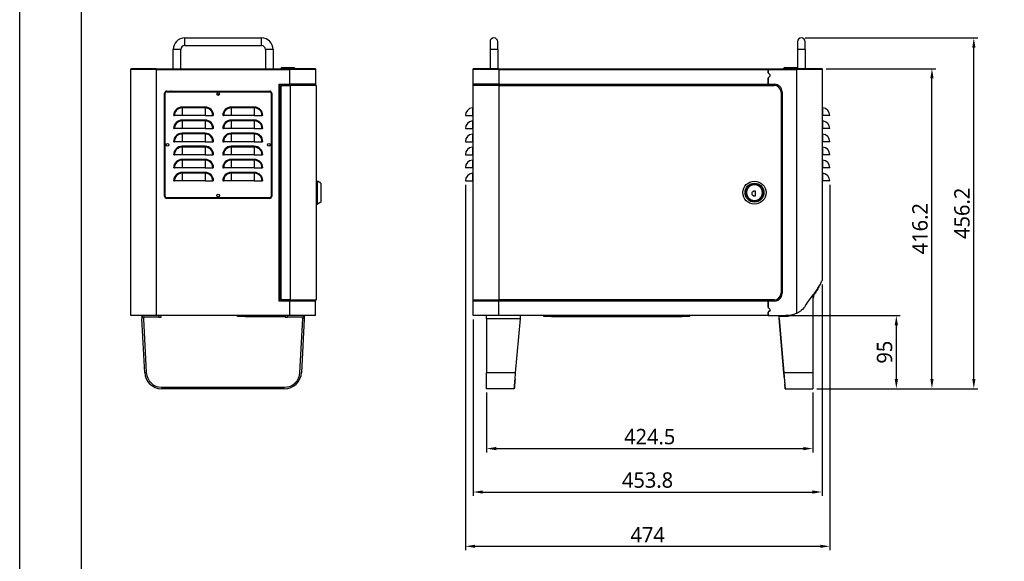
# Model space of a CAD drawing. Header units: millimetres. Extents: x 0 to 3364, y 0 to 2376.
# Tile 13 of 58: x 0 to 1281, y 704 to 1409. Entities that reach past the tile are written whole.
import ezdxf
from ezdxf.enums import TextEntityAlignment as Align

# ---------------------------------------------------------------- set-up
doc = ezdxf.new("R2010")
doc.units = ezdxf.units.MM
doc.header["$LTSCALE"] = 0.2
doc.layers.add('05_Section Line', color=3, linetype='Continuous')
doc.styles.add('Rainbow-5.0 Style', font='malgunsl.ttf')
doc.dimstyles.new('Rainbow-5.0 Style', dxfattribs={"dimtxt": 4, "dimasz": 2.5, "dimexe": 1, "dimexo": 1, "dimgap": 1, "dimtad": 1, "dimdsep": 46, "dimtxsty": 'Rainbow-5.0 Style', "dimcen": 0, "dimclrd": 251, "dimclre": 251, "dimclrt": 7, "dimazin": 3, "dimtp": 0.1, "dimtm": 0.1, "dimtfac": 0.61, "dimtmove": 0, "dimatfit": 3, "dimfxl": 1, "dimlwd": -1, "dimlwe": -1, "dimarcsym": 1})

# ---------------------------------------------------------------- blocks, each defined once
blk = doc.blocks.new('A$Cc5c97d19')
for p, q in [((-50, 446.2), (-50, 456.2)), ((-50, 456.2), (50, 456.2)), ((50, 446.2), (50, 456.2)), ((-55, 441.2), (-65, 441.2)), ((-65, 416.2), (-65, 441.2)), ((-55, 416.2), (-55, 441.2)), ((-50, 446.2), (50, 446.2)), ((65, 441.2), (55, 441.2)), ((55, 441.2), (55, 416.2)), ((65, 441.2), (65, 416.2)), ((-120, 416.2), (-120, 415)), ((-87, 416.2), (-120, 416.2)), ((-120, 95), (-120, 415)), ((-87, 415), (-120, 415)), ((-87, 416.2), (-87, 415)), ((-87, 416.2), (87, 416.2)), ((-87, 415), (87, 415)), ((-86.6, 415), (86.6, 415)), ((-86.6, 95), (-86.6, 415)), ((76.8, 417.7), (75.3, 416.7)), ((93.3, 416.7), (75.3, 416.7)), ((75.3, 416.2), (75.3, 416.7)), ((76.8, 417.7), (91.8, 417.7)), ((86.6, 396), (86.6, 415)), ((120, 416.2), (87, 416.2)), ((87, 415), (87, 416.2)), ((120, 415), (87, 415)), ((91.8, 417.7), (93.3, 416.7)), ((93.3, 416.2), (93.3, 416.7)), ((120, 416.2), (120, 415)), ((120, 415), (120, 396)), ((-76.1, 250.3), (-76.1, 384.3)), ((-75.4, 250.3), (-75.4, 384.3)), ((-73.4, 387), (60.6, 387)), ((-73.4, 386.3), (60.6, 386.3)), ((62.5, 386.3), (60.6, 386.3)), ((62.6, 384.3), (62.6, 250.3)), ((63.4, 384.3), (63.4, 250.3)), ((73, 114), (73, 396)), ((73, 396), (86.6, 396)), ((74, 114), (74, 396)), ((75.7, 115.5), (75.7, 394.5)), ((75.7, 394.5), (87.8, 394.5)), ((120, 396), (86.6, 396)), ((87.8, 115.5), (87.8, 394.5)), ((121.2, 394.5), (87.8, 394.5)), ((114.1, 396), (114.1, 394.5)), ((116.3, 394.5), (116.3, 396)), ((118.8, 396), (118.8, 394.5)), ((120, 396), (120, 394.5)), ((121.2, 394.5), (121.2, 115.5)), ((-76.1, 382.8), (-75.4, 382.8)), ((-76.1, 382.5), (-75.4, 382.5)), ((-76.1, 381.5), (-75.4, 381.5)), ((-75.4, 379.8), (-76.1, 379.8)), ((-8, 382.8), (-4.7, 382.8)), ((-7.9, 382.5), (-4.8, 382.5)), ((62.6, 382.8), (63.4, 382.8)), ((62.6, 382.5), (63.4, 382.5)), ((62.6, 381.5), (63.4, 381.5)), ((63.4, 379.8), (62.6, 379.8)), ((-53.4, 366.3), (-53.4, 365.3)), ((-23.4, 366.3), (-53.4, 366.3)), ((-23.4, 365.3), (-53.4, 365.3)), ((-53.4, 365.3), (-53.4, 355.3)), ((-23.4, 366.3), (-23.4, 365.3)), ((-23.4, 365.3), (-23.4, 355.3)), ((10.6, 366.3), (10.6, 365.3)), ((40.6, 366.3), (10.6, 366.3)), ((40.6, 365.3), (10.6, 365.3)), ((10.6, 365.3), (10.6, 355.3)), ((40.6, 366.3), (40.6, 365.3)), ((40.6, 365.3), (40.6, 355.3)), ((-64.3, 355.3), (-63.3, 355.3)), ((-53.4, 355.3), (-63.3, 355.3)), ((-23.4, 355.3), (-53.4, 355.3)), ((-53.4, 349.3), (-53.4, 348.3)), ((-23.4, 349.3), (-53.4, 349.3)), ((-23.4, 348.3), (-53.4, 348.3)), ((-53.4, 348.3), (-53.4, 338.3)), ((-23.4, 355.3), (-13.4, 355.3)), ((-23.4, 349.3), (-23.4, 348.3)), ((-23.4, 348.3), (-23.4, 338.3)), ((-12.4, 355.3), (-13.4, 355.3)), ((-0.3, 355.3), (0.7, 355.3)), ((10.6, 355.3), (0.7, 355.3)), ((40.6, 355.3), (10.6, 355.3)), ((10.6, 349.3), (10.6, 348.3)), ((40.6, 349.3), (10.6, 349.3)), ((40.6, 348.3), (10.6, 348.3)), ((10.6, 348.3), (10.6, 338.3)), ((40.6, 355.3), (50.6, 355.3)), ((40.6, 349.3), (40.6, 348.3)), ((40.6, 348.3), (40.6, 338.3)), ((51.6, 355.3), (50.6, 355.3)), ((-64.3, 338.3), (-63.3, 338.3)), ((-53.4, 338.3), (-63.3, 338.3)), ((-23.4, 338.3), (-53.4, 338.3)), ((-23.4, 338.3), (-13.4, 338.3)), ((-12.4, 338.3), (-13.4, 338.3)), ((-0.3, 338.3), (0.7, 338.3)), ((10.6, 338.3), (0.7, 338.3)), ((40.6, 338.3), (10.6, 338.3)), ((40.6, 338.3), (50.6, 338.3)), ((51.6, 338.3), (50.6, 338.3)), ((-64.3, 321.3), (-63.3, 321.3)), ((-53.4, 321.3), (-63.3, 321.3)), ((-53.4, 332.3), (-53.4, 331.3)), ((-23.4, 332.3), (-53.4, 332.3)), ((-23.4, 331.3), (-53.4, 331.3)), ((-53.4, 331.3), (-53.4, 321.3)), ((-23.4, 321.3), (-53.4, 321.3)), ((-23.4, 332.3), (-23.4, 331.3)), ((-23.4, 331.3), (-23.4, 321.3)), ((-23.4, 321.3), (-13.4, 321.3)), ((-12.4, 321.3), (-13.4, 321.3)), ((-0.3, 321.3), (0.7, 321.3)), ((10.6, 321.3), (0.7, 321.3)), ((10.6, 332.3), (10.6, 331.3)), ((40.6, 332.3), (10.6, 332.3)), ((40.6, 331.3), (10.6, 331.3)), ((10.6, 331.3), (10.6, 321.3)), ((40.6, 321.3), (10.6, 321.3)), ((40.6, 332.3), (40.6, 331.3)), ((40.6, 331.3), (40.6, 321.3)), ((40.6, 321.3), (50.6, 321.3)), ((51.6, 321.3), (50.6, 321.3)), ((-53.4, 315.3), (-53.4, 314.3)), ((-23.4, 315.3), (-53.4, 315.3)), ((-23.4, 314.3), (-53.4, 314.3)), ((-53.4, 314.3), (-53.4, 304.3)), ((-23.4, 315.3), (-23.4, 314.3)), ((-23.4, 314.3), (-23.4, 304.3)), ((10.6, 315.3), (10.6, 314.3)), ((40.6, 315.3), (10.6, 315.3)), ((40.6, 314.3), (10.6, 314.3)), ((10.6, 314.3), (10.6, 304.3)), ((40.6, 315.3), (40.6, 314.3)), ((40.6, 314.3), (40.6, 304.3)), ((-64.3, 304.3), (-63.3, 304.3)), ((-53.4, 304.3), (-63.3, 304.3)), ((-23.4, 304.3), (-53.4, 304.3)), ((-53.4, 298.3), (-53.4, 297.3)), ((-23.4, 298.3), (-53.4, 298.3)), ((-23.4, 297.3), (-53.4, 297.3)), ((-53.4, 297.3), (-53.4, 287.3)), ((-23.4, 304.3), (-13.4, 304.3)), ((-23.4, 298.3), (-23.4, 297.3)), ((-23.4, 297.3), (-23.4, 287.3)), ((-12.4, 304.3), (-13.4, 304.3)), ((-0.3, 304.3), (0.7, 304.3)), ((10.6, 304.3), (0.7, 304.3)), ((40.6, 304.3), (10.6, 304.3)), ((10.6, 298.3), (10.6, 297.3)), ((40.6, 298.3), (10.6, 298.3)), ((40.6, 297.3), (10.6, 297.3)), ((10.6, 297.3), (10.6, 287.3)), ((40.6, 304.3), (50.6, 304.3)), ((40.6, 298.3), (40.6, 297.3)), ((40.6, 297.3), (40.6, 287.3)), ((51.6, 304.3), (50.6, 304.3)), ((-64.3, 287.3), (-63.3, 287.3)), ((-53.4, 287.3), (-63.3, 287.3)), ((-23.4, 287.3), (-53.4, 287.3)), ((-23.4, 287.3), (-13.4, 287.3)), ((-12.4, 287.3), (-13.4, 287.3)), ((-0.3, 287.3), (0.7, 287.3)), ((10.6, 287.3), (0.7, 287.3)), ((40.6, 287.3), (10.6, 287.3)), ((40.6, 287.3), (50.6, 287.3)), ((51.6, 287.3), (50.6, 287.3)), ((-64.3, 270.3), (-63.3, 270.3)), ((-53.4, 270.3), (-63.3, 270.3)), ((-53.4, 281.3), (-53.4, 280.3)), ((-23.4, 281.3), (-53.4, 281.3)), ((-23.4, 280.3), (-53.4, 280.3)), ((-53.4, 280.3), (-53.4, 270.3)), ((-23.4, 270.3), (-53.4, 270.3)), ((-23.4, 281.3), (-23.4, 280.3)), ((-23.4, 280.3), (-23.4, 270.3)), ((-23.4, 270.3), (-13.4, 270.3)), ((-12.4, 270.3), (-13.4, 270.3)), ((-0.3, 270.3), (0.7, 270.3)), ((10.6, 270.3), (0.7, 270.3)), ((10.6, 281.3), (10.6, 280.3)), ((40.6, 281.3), (10.6, 281.3)), ((40.6, 280.3), (10.6, 280.3)), ((10.6, 280.3), (10.6, 270.3)), ((40.6, 270.3), (10.6, 270.3)), ((40.6, 281.3), (40.6, 280.3)), ((40.6, 280.3), (40.6, 270.3)), ((40.6, 270.3), (50.6, 270.3)), ((51.6, 270.3), (50.6, 270.3)), ((121.2, 270), (122.7, 270)), ((122.7, 240), (122.7, 270)), ((127.1, 267.3), (122.7, 270)), ((127.1, 267.3), (127.1, 242.7)), ((60.6, 248.3), (-73.4, 248.3)), ((60.6, 247.5), (-73.4, 247.5)), ((121.2, 240), (122.7, 240)), ((127.1, 242.7), (122.7, 240)), ((75.4, 116.7), (75.7, 116.7)), ((75.4, 116.7), (75.4, 115.5)), ((75.4, 115.5), (75.7, 115.5)), ((87.8, 115.5), (75.7, 115.5)), ((87.8, 115.5), (121.2, 115.5)), ((114.1, 115.5), (114.1, 114)), ((116.3, 114), (116.3, 115.5)), ((118.8, 115.5), (118.8, 114)), ((120, 115.5), (120, 114)), ((86.6, 114), (73, 114)), ((120, 114), (86.6, 114)), ((86.6, 95), (86.6, 114)), ((120, 95), (120, 114)), ((-86.6, 95), (-120, 95)), ((-105.8, 94.7), (-105.9, 95)), ((-105.8, 94.7), (-103.8, 94.8)), ((-105.8, 94.6), (-105.8, 94.7)), ((-105.8, 94.6), (-103.8, 94.7)), ((-105.8, 94.4), (-105.8, 94.6)), ((-105.8, 94.4), (-103.8, 94.5)), ((-103.8, 94.5), (-105.8, 94.4)), ((-105.8, 94.4), (-105.8, 94.4)), ((-105.8, 94.4), (-105.7, 91.5)), ((-105.7, 91.5), (-105.6, 91.5)), ((-105.7, 91.5), (-105.6, 90.8)), ((-102, 20.8), (-105.6, 90.8)), ((-103.9, 95), (-103.8, 94.8)), ((-103.8, 94.8), (-103.8, 94.7)), ((-103.8, 94.7), (-103.8, 94.5)), ((-103.8, 94.5), (-103.8, 94.5)), ((-103.8, 94.5), (-103.8, 94.4)), ((-103.6, 90.9), (-100, 21)), ((-83.6, 93), (-101.6, 93)), ((86.6, 95), (-86.6, 95)), ((-83.6, 95), (-83.6, 93)), ((-83.6, 93), (-80.6, 93)), ((-80.6, 93), (-80.6, 95)), ((18.8, 94), (18.8, 95)), ((28.8, 94), (18.8, 94)), ((28.8, 94), (28.8, 95)), ((28.8, 94), (80.6, 94)), ((80.6, 95), (80.6, 93)), ((80.6, 93), (83.6, 93)), ((83.6, 93), (83.6, 95)), ((101.6, 93), (83.6, 93)), ((120, 95), (86.6, 95)), ((100, 21), (103.6, 90.9)), ((105.6, 90.8), (102, 20.8)), ((103.8, 94.5), (103.9, 95)), ((103.8, 94.4), (103.8, 95)), ((103.8, 94.4), (103.8, 94.5)), ((105.8, 94.4), (103.8, 94.5)), ((105.6, 91.5), (105.7, 91.5)), ((105.6, 90.8), (105.7, 91.5)), ((105.7, 91.5), (105.8, 94.4)), ((105.9, 95), (105.8, 94.4)), ((-80, 2), (80, 2)), ((80, 0), (-80, 0))]:
    blk.add_line(p, q)
for centre in [(-6.4, 383.3), (-72.4, 317.3), (59.6, 317.3), (-6.4, 251.3)]:
    blk.add_circle(centre, 1.75)
for centre, radius, start, end in [((-50, 441.2), 15, 90, 180), ((50, 441.2), 15, 0, 90), ((-50, 441.2), 5, 90, 180), ((50, 441.2), 5, 0, 90), ((-73.4, 384.3), 2.75, 90, 180), ((-73.4, 384.3), 2, 90, 180), ((-67, 384.3), 2.75, 90, 133.3418), ((60.6, 384.3), 2.75, 0, 90), ((60.6, 384.3), 2, 0, 90), ((116.8, 395.9), 0.5, 168.463, 180), ((-53.4, 355.3), 11, 90, 180), ((-53.4, 355.3), 9.96, 90, 180), ((-23.4, 355.3), 11, 0, 90), ((-23.4, 355.3), 9.96, 0, 90), ((10.6, 355.3), 11, 90, 180), ((10.6, 355.3), 9.96, 90, 180), ((40.6, 355.3), 11, 0, 90), ((40.6, 355.3), 9.96, 0, 90), ((-53.4, 338.3), 11, 90, 180), ((-53.4, 338.3), 9.96, 90, 180), ((-23.4, 338.3), 11, 0, 90), ((-23.4, 338.3), 9.96, 0, 90), ((10.6, 338.3), 11, 90, 180), ((10.6, 338.3), 9.96, 90, 180), ((40.6, 338.3), 11, 0, 90), ((40.6, 338.3), 9.96, 0, 90), ((-53.4, 321.3), 11, 90, 180), ((-53.4, 321.3), 9.96, 90, 180), ((-23.4, 321.3), 11, 0, 90), ((-23.4, 321.3), 9.96, 0, 90), ((10.6, 321.3), 11, 90, 180), ((10.6, 321.3), 9.96, 90, 180), ((40.6, 321.3), 11, 0, 90), ((40.6, 321.3), 9.96, 0, 90), ((-53.4, 304.3), 11, 90, 180), ((-53.4, 304.3), 9.96, 90, 180), ((-23.4, 304.3), 11, 0, 90), ((-23.4, 304.3), 9.96, 0, 90), ((10.6, 304.3), 11, 90, 180), ((10.6, 304.3), 9.96, 90, 180), ((40.6, 304.3), 11, 0, 90), ((40.6, 304.3), 9.96, 0, 90), ((-53.4, 287.3), 11, 90, 180), ((-53.4, 287.3), 9.96, 90, 180), ((-23.4, 287.3), 11, 0, 90), ((-23.4, 287.3), 9.96, 0, 90), ((10.6, 287.3), 11, 90, 180), ((10.6, 287.3), 9.96, 90, 180), ((40.6, 287.3), 11, 0, 90), ((40.6, 287.3), 9.96, 0, 90), ((-53.4, 270.3), 11, 90, 180), ((-53.4, 270.3), 9.96, 90, 180), ((-23.4, 270.3), 11, 0, 90), ((-23.4, 270.3), 9.96, 0, 90), ((10.6, 270.3), 11, 90, 180), ((10.6, 270.3), 9.96, 90, 180), ((40.6, 270.3), 11, 0, 90), ((40.6, 270.3), 9.96, 0, 90), ((61.6, 260.3), 12.5, 81.7206, 85.1815), ((-73.4, 250.3), 2.75, 180, 270), ((-73.4, 250.3), 2, 180, 270), ((61.6, 260.3), 12.5, 253.7398, 270.9126), ((60.6, 250.3), 2.75, 270, 0), ((60.6, 250.3), 2, 270, 0), ((116.8, 114.1), 0.5, 180, 191.537), ((-101.6, 91), 4, 90, 183), ((-101.6, 91), 2, 90, 183), ((101.6, 91), 4, 357, 90), ((101.6, 91), 2, 357, 90), ((-80, 22), 22, 183, 270), ((-80, 22), 20, 183, 270), ((80, 22), 20, 270, 357), ((80, 22), 22, 270, 357)]:
    blk.add_arc(centre, radius, start, end)
blk = doc.blocks.new('A$C7afa932e')
for p, q in [((4.5, 451.2), (4.5, 441.2)), ((14.5, 441.2), (14.5, 451.2)), ((404.5, 451.2), (404.5, 441.2)), ((414.5, 441.2), (414.5, 451.2)), ((14.5, 441.2), (4.5, 441.2)), ((4.5, 441.2), (4.5, 416.2)), ((14.5, 441.2), (14.5, 416.2)), ((414.5, 441.2), (404.5, 441.2)), ((404.5, 441.2), (404.5, 416.7)), ((414.5, 441.2), (414.5, 416.2)), ((15.5, 416.2), (-17.5, 416.2)), ((-17.5, 415), (-17.5, 416.2)), ((-17.5, 396), (-17.5, 415)), ((15.5, 415), (-17.5, 415)), ((15.5, 416.2), (15.5, 415)), ((15.5, 416.2), (403.5, 416.2)), ((15.5, 415), (403.5, 415)), ((15.9, 415), (15.9, 396)), ((15.9, 415), (366.4, 415)), ((366.4, 410.9), (366.4, 415)), ((366.5, 415), (366.5, 410.9)), ((366.5, 415), (403.1, 415)), ((368.7, 408.2), (366.7, 410.2)), ((366.8, 410.2), (368.8, 408.2)), ((388, 417.7), (386.5, 416.7)), ((404.5, 416.7), (386.5, 416.7)), ((386.5, 416.2), (386.5, 416.7)), ((388, 417.7), (403, 417.7)), ((403, 417.7), (404.5, 416.7)), ((403.1, 415), (403.1, 98)), ((403.5, 416.2), (403.5, 415)), ((436.5, 416.2), (403.5, 416.2)), ((436.5, 415), (403.5, 415)), ((404.5, 416.2), (404.5, 416.7)), ((436.5, 416.2), (436.5, 415)), ((436.5, 415), (436.5, 140.8)), ((366.4, 396), (366.4, 404.1)), ((366.5, 398.1), (366.4, 398.1)), ((366.5, 404.1), (366.5, 396)), ((366.7, 404.8), (368.7, 406.8)), ((368.8, 406.8), (366.8, 404.8)), ((366.9, 405), (367, 405)), ((369.1, 407.6), (369, 407.6)), ((-17.5, 394.5), (-17.5, 396)), ((15.9, 396), (-17.5, 396)), ((-17.5, 115.5), (-17.5, 394.5)), ((15.9, 394.5), (-17.5, 394.5)), ((-16.3, 394.5), (-16.3, 396)), ((-16.3, 394.5), (-16.3, 396)), ((15.9, 396), (366.4, 396)), ((15.9, 394.5), (374, 394.5)), ((15.9, 394.5), (15.9, 115.5)), ((22.7, 396), (22.7, 394.5)), ((23.7, 396), (23.7, 394.5)), ((25.9, 394.5), (25.9, 396)), ((32.5, 396), (32.5, 395.3)), ((32.5, 395.3), (33.1, 395.3)), ((33.1, 396), (33.1, 395.9)), ((33.1, 395.9), (375.9, 395.9)), ((33.1, 395.3), (33.1, 395.9)), ((366.4, 396.4), (366.5, 396.4)), ((366.5, 396), (374.5, 396)), ((383, 385.5), (383, 124.5)), ((384.5, 386), (384.5, 124)), ((-18.4, 365.3), (-18.4, 355.3)), ((437.4, 355.3), (437.4, 365.3)), ((-27.5, 355.3), (-18.4, 355.3)), ((-17.5, 355.3), (-18.4, 355.3)), ((-18.4, 348.3), (-18.4, 338.3)), ((436.5, 355.3), (437.4, 355.3)), ((446.5, 355.3), (437.4, 355.3)), ((437.4, 338.3), (437.4, 348.3)), ((-27.5, 338.3), (-18.4, 338.3)), ((-17.5, 338.3), (-18.4, 338.3)), ((436.5, 338.3), (437.4, 338.3)), ((446.5, 338.3), (437.4, 338.3)), ((-27.5, 321.3), (-18.4, 321.3)), ((-18.4, 331.3), (-18.4, 321.3)), ((-17.5, 321.3), (-18.4, 321.3)), ((436.5, 321.3), (437.4, 321.3)), ((437.4, 321.3), (437.4, 331.3)), ((446.5, 321.3), (437.4, 321.3)), ((-18.4, 314.3), (-18.4, 304.3)), ((437.4, 304.3), (437.4, 314.3)), ((-27.5, 304.3), (-18.4, 304.3)), ((-17.5, 304.3), (-18.4, 304.3)), ((-18.4, 297.3), (-18.4, 287.3)), ((436.5, 304.3), (437.4, 304.3)), ((446.5, 304.3), (437.4, 304.3)), ((437.4, 287.3), (437.4, 297.3)), ((-18.4, 287.3), (-27.5, 287.3)), ((-17.5, 287.3), (-18.4, 287.3)), ((436.5, 287.3), (437.4, 287.3)), ((446.5, 287.3), (437.4, 287.3)), ((-27.5, 270.3), (-18.4, 270.3)), ((-18.4, 280.3), (-18.4, 270.3)), ((-17.5, 270.3), (-18.4, 270.3)), ((436.5, 270.3), (437.4, 270.3)), ((437.4, 270.3), (437.4, 280.3)), ((446.5, 270.3), (437.4, 270.3)), ((347.4, 256.4), (347.4, 257.4)), ((347.4, 257.4), (349.6, 257.4)), ((349.6, 257.4), (349.6, 250.4)), ((347.4, 250.4), (347.4, 251.4)), ((349.6, 250.4), (347.4, 250.4)), ((-17.5, 114), (-17.5, 115.5)), ((-17.5, 115.5), (15.9, 115.5)), ((-16.3, 114), (-16.3, 115.5)), ((-16.3, 114), (-16.3, 115.5)), ((374, 115.5), (15.9, 115.5)), ((22.7, 115.5), (22.7, 114)), ((23.7, 115.5), (23.7, 114)), ((25.9, 114), (25.9, 115.5)), ((424.5, 121.5), (424.5, 20.8)), ((425.6, 118.8), (424.5, 118.8)), ((424.5, 118.3), (425.1, 118.3)), ((425.1, 118.3), (425.1, 118.3)), ((425.6, 118.8), (425.6, 122.9)), ((15.9, 114), (-17.5, 114)), ((-17.5, 95), (-17.5, 114)), ((366.4, 114), (15.9, 114)), ((15.9, 95), (15.9, 114)), ((33.1, 114.7), (32.5, 114.7)), ((32.5, 114.7), (32.5, 114)), ((33.1, 114.1), (33.1, 114.7)), ((375.9, 114.1), (33.1, 114.1)), ((33.1, 114), (33.1, 114.1)), ((366.4, 105.9), (366.4, 114)), ((366.5, 113.6), (366.4, 113.6)), ((366.4, 111.9), (366.5, 111.9)), ((374.5, 114), (366.5, 114)), ((366.5, 114), (366.5, 105.9)), ((368.7, 103.2), (366.7, 105.2)), ((366.8, 105.2), (368.8, 103.2)), ((15.9, 95), (-17.5, 95)), ((0, 90.8), (0, 95)), ((44, 90.8), (0, 90.8)), ((0, 90.8), (0, 20.8)), ((366.4, 95), (15.9, 95)), ((37.8, 20.8), (44, 90.8)), ((44, 90.8), (44, 95)), ((74.5, 94), (74.5, 95)), ((84.5, 94), (74.5, 94)), ((84.5, 94), (84.5, 95)), ((84.5, 94), (254.5, 94)), ((254.5, 94), (254.5, 95)), ((264.5, 94), (254.5, 94)), ((264.5, 94), (264.5, 95)), ((366.4, 95), (366.4, 99.1)), ((366.4, 98.5), (366.5, 98.5)), ((366.4, 97), (366.5, 97)), ((366.4, 95), (366.5, 95)), ((366.5, 99.1), (366.5, 95)), ((366.5, 95), (389, 95)), ((366.7, 99.8), (368.7, 101.8)), ((368.8, 101.8), (366.8, 99.8)), ((369.1, 102.4), (369, 102.4)), ((380.5, 94.4), (380.5, 94.5)), ((380.5, 94.5), (392.5, 94.5)), ((380.5, 91.5), (380.5, 94.4)), ((380.5, 94.4), (392.5, 94.4)), ((386.7, 20.8), (380.5, 91.5)), ((380.5, 91.5), (386.7, 20.8)), ((389, 95), (390.1, 95)), ((390.3, 95), (390.1, 95)), ((390.1, 95), (390.1, 95)), ((392.5, 94.5), (392.5, 94.4)), ((383.2, 60.6), (386.7, 21)), ((37.8, 20.8), (0, 20.8)), ((0, 0), (0, 20.8)), ((386.7, 20.8), (386.7, 21)), ((386.7, 21), (386.7, 21)), ((424.5, 20.8), (386.7, 20.8)), ((424.5, 20.8), (424.5, 0)), ((36, 0), (0, 0)), ((388.5, 0), (424.5, 0))]:
    blk.add_line(p, q)
for radius in [15, 12.3, 10.8]:
    blk.add_circle((348.5, 255), radius)
for centre, radius, start, end in [((9.5, 451.2), 5, 0, 180), ((409.5, 451.2), 5, 0, 180), ((367.4, 410.9), 1, 180, 225), ((367.5, 410.9), 1, 180, 225), ((367.4, 404.1), 1, 135, 180), ((367.5, 404.1), 1, 135, 180), ((368, 407.5), 1, 315, 45), ((368.1, 407.5), 1, 315, 45), ((374, 385.5), 9, 0, 90), ((374.5, 386), 10, 0, 90), ((-17.5, 355.3), 10, 95.2159, 180), ((-18.5, 366.3), 1, 275.2159, 0), ((437.5, 366.3), 1, 180, 264.7841), ((436.5, 355.3), 10, 0, 84.7841), ((-17.5, 338.3), 10, 95.2159, 180), ((-18.5, 349.3), 1, 275.2159, 0), ((437.5, 349.3), 1, 180, 264.7841), ((436.5, 338.3), 10, 0, 84.7841), ((-17.5, 321.3), 10, 95.2159, 180), ((-18.5, 332.3), 1, 275.2159, 0), ((437.5, 332.3), 1, 180, 264.7841), ((436.5, 321.3), 10, 0, 84.7841), ((-17.5, 304.3), 10, 95.2159, 180), ((-18.5, 315.3), 1, 275.2159, 0), ((437.5, 315.3), 1, 180, 264.7841), ((436.5, 304.3), 10, 0, 84.7841), ((-17.5, 287.3), 10, 95.2159, 180), ((-18.5, 298.3), 1, 275.2159, 0), ((437.5, 298.3), 1, 180, 264.7841), ((436.5, 287.3), 10, 0, 84.7841), ((-17.5, 270.3), 10, 95.2159, 180), ((-18.5, 281.3), 1, 275.2159, 0), ((437.5, 281.3), 1, 180, 264.7841), ((436.5, 270.3), 10, 0, 84.7841), ((347.4, 253.9), 2.5, 90, 270), ((374, 124.5), 9, 270, 0), ((374.5, 124), 10, 270, 0), ((425.1, 118.8), 0.5, 270.0012, 359.7), ((367.4, 105.9), 1, 180, 225), ((367.5, 105.9), 1, 180, 225), ((368, 102.5), 1, 315, 45), ((368.1, 102.5), 1, 315, 45), ((367.4, 99.1), 1, 135, 180), ((367.5, 99.1), 1, 135, 180), ((390.1, 97.1), 2.1, 270, 279.3332), ((392.5, 96.5), 2, 270, 325.6717), ((392.5, 96.4), 2, 270, 329.5889)]:
    blk.add_arc(centre, radius, start, end)
blk.add_ellipse((392.5, 96.5), major_axis=(-2, 0), ratio=0.99863, start_param=1.971192, end_param=2.171286)
for points, knots in [([(348.5, 265.3), (348.4, 265.3), (348.2, 265.3), (347.9, 265.3), (347.8, 265.3), (347.5, 265.3), (347.3, 265.2), (347, 265.2), (346.9, 265.2), (346.6, 265.1), (346.5, 265.1), (346.2, 265), (346, 265), (345.8, 264.9), (345.7, 264.9), (345.4, 264.8), (345.3, 264.8), (345, 264.7), (344.9, 264.6), (344.6, 264.5), (344.5, 264.5), (344.2, 264.4), (344.1, 264.3), (343.8, 264.2), (343.7, 264.1), (343.4, 263.9), (343.2, 263.8), (342.9, 263.7), (342.8, 263.6), (342.5, 263.4), (342.4, 263.3), (342.1, 263.1), (342, 263), (341.7, 262.8), (341.6, 262.6), (341.3, 262.4), (341.2, 262.3), (341, 262), (340.8, 261.9), (340.6, 261.6), (340.5, 261.4), (340.2, 261.1), (340.1, 261), (339.9, 260.6), (339.8, 260.5), (339.6, 260.1), (339.5, 260), (339.3, 259.6), (339.2, 259.4), (339, 259), (338.9, 258.8), (338.8, 258.4), (338.7, 258.2), (338.6, 257.8), (338.6, 257.7), (338.5, 257.3), (338.4, 257), (338.3, 256.6), (338.3, 256.3), (338.2, 255.8), (338.2, 255.6), (338.2, 255.2), (338.2, 255.1), (338.2, 254.8), (338.2, 254.5), (338.2, 254), (338.3, 253.8), (338.3, 253.3), (338.4, 253.1), (338.5, 252.7), (338.5, 252.6), (338.6, 252.3), (338.6, 252.1), (338.8, 251.6), (338.8, 251.4), (339, 251), (339.1, 250.8), (339.2, 250.5), (339.3, 250.3), (339.5, 250), (339.6, 249.8), (339.8, 249.5), (339.9, 249.3), (340.1, 249), (340.3, 248.8), (340.5, 248.5), (340.6, 248.4), (340.8, 248.1), (341, 248), (341.2, 247.7), (341.4, 247.6), (341.6, 247.3), (341.8, 247.2), (342, 247), (342.2, 246.9), (342.4, 246.7), (342.6, 246.6), (342.9, 246.4), (343, 246.3), (343.3, 246.1), (343.4, 246), (343.7, 245.9), (343.8, 245.8), (344.1, 245.7), (344.2, 245.6), (344.5, 245.5), (344.6, 245.4), (344.9, 245.3), (345, 245.3), (345.3, 245.2), (345.4, 245.2), (345.7, 245.1), (345.8, 245), (346.1, 245), (346.3, 244.9), (346.6, 244.9), (346.7, 244.9), (347, 244.8), (347.1, 244.8), (347.4, 244.8), (347.6, 244.7), (347.9, 244.7), (348, 244.7), (348.3, 244.7), (348.4, 244.7), (348.5, 244.7)], [0, 0, 0, 0, 0.0186801, 0.0186801, 0.0373609, 0.0373609, 0.0559861, 0.0559861, 0.074423, 0.074423, 0.092708, 0.092708, 0.1106936, 0.1106936, 0.125, 0.125, 0.1411327, 0.1411327, 0.1569467, 0.1569467, 0.1723573, 0.1723573, 0.1875, 0.1875, 0.2041675, 0.2041675, 0.2205692, 0.2205692, 0.2365481, 0.2365481, 0.25, 0.25, 0.2663143, 0.2663143, 0.2823646, 0.2823646, 0.2979875, 0.2979875, 0.3125, 0.3125, 0.3289578, 0.3289578, 0.3451357, 0.3451357, 0.3608628, 0.3608628, 0.375, 0.375, 0.3922669, 0.3922669, 0.4092231, 0.4092231, 0.4256823, 0.4256823, 0.4375, 0.4375, 0.4558586, 0.4558586, 0.4740581, 0.4740581, 0.4918712, 0.4918712, 0.5, 0.5, 0.5176504, 0.5176504, 0.5355716, 0.5355716, 0.5537756, 0.5537756, 0.5625, 0.5625, 0.5787625, 0.5787625, 0.5953165, 0.5953165, 0.6123249, 0.6123249, 0.625, 0.625, 0.640625, 0.640625, 0.6564459, 0.6564459, 0.6726918, 0.6726918, 0.6875, 0.6875, 0.703125, 0.703125, 0.7188567, 0.7188567, 0.7349968, 0.7349968, 0.75, 0.75, 0.7658733, 0.7658733, 0.7819969, 0.7819969, 0.7985297, 0.7985297, 0.8125, 0.8125, 0.828125, 0.828125, 0.8437017, 0.8437017, 0.8597577, 0.8597577, 0.875, 0.875, 0.8929121, 0.8929121, 0.911047, 0.911047, 0.9293705, 0.9293705, 0.9478999, 0.9478999, 0.9664926, 0.9664926, 0.9851007, 0.9851007, 1, 1, 1, 1]), ([(358.8, 255), (358.8, 255.2), (358.8, 255.5), (358.8, 256), (358.7, 256.2), (358.7, 256.7), (358.6, 256.9), (358.5, 257.3), (358.5, 257.4), (358.4, 257.7), (358.4, 257.9), (358.2, 258.4), (358.2, 258.6), (358, 259), (357.9, 259.2), (357.8, 259.5), (357.7, 259.7), (357.5, 260), (357.4, 260.2), (357.2, 260.5), (357.1, 260.7), (356.9, 261), (356.7, 261.2), (356.5, 261.5), (356.4, 261.6), (356.2, 261.9), (356, 262), (355.8, 262.3), (355.6, 262.4), (355.4, 262.7), (355.2, 262.8), (355, 263), (354.8, 263.1), (354.6, 263.3), (354.4, 263.4), (354.1, 263.6), (354, 263.7), (353.7, 263.9), (353.6, 264), (353.3, 264.1), (353.2, 264.2), (352.9, 264.3), (352.8, 264.4), (352.5, 264.5), (352.4, 264.6), (352.1, 264.7), (352, 264.7), (351.7, 264.8), (351.6, 264.8), (351.3, 264.9), (351.2, 265), (350.9, 265), (350.7, 265.1), (350.4, 265.1), (350.3, 265.1), (350, 265.2), (349.9, 265.2), (349.6, 265.2), (349.4, 265.3), (349.1, 265.3), (349, 265.3), (348.7, 265.3), (348.6, 265.3), (348.5, 265.3)], [0.500017, 0.500017, 0.500017, 0.500017, 0.5176677, 0.5176677, 0.5355891, 0.5355891, 0.5537932, 0.5537932, 0.5625, 0.5625, 0.5787625, 0.5787625, 0.5953165, 0.5953165, 0.6123249, 0.6123249, 0.625, 0.625, 0.640625, 0.640625, 0.6564459, 0.6564459, 0.6726918, 0.6726918, 0.6875, 0.6875, 0.703125, 0.703125, 0.7188567, 0.7188567, 0.7349968, 0.7349968, 0.75, 0.75, 0.7658733, 0.7658733, 0.7819969, 0.7819969, 0.7985297, 0.7985297, 0.8125, 0.8125, 0.828125, 0.828125, 0.8437017, 0.8437017, 0.8597577, 0.8597577, 0.875, 0.875, 0.8929121, 0.8929121, 0.911047, 0.911047, 0.9293705, 0.9293705, 0.9478999, 0.9478999, 0.9664926, 0.9664926, 0.9851007, 0.9851007, 1, 1, 1, 1]), ([(348.5, 244.7), (348.6, 244.7), (348.8, 244.7), (349.1, 244.7), (349.2, 244.7), (349.5, 244.7), (349.7, 244.8), (350, 244.8), (350.1, 244.8), (350.4, 244.9), (350.5, 244.9), (350.8, 245), (351, 245), (351.2, 245.1), (351.3, 245.1), (351.6, 245.2), (351.7, 245.2), (352, 245.3), (352.1, 245.4), (352.4, 245.5), (352.5, 245.5), (352.8, 245.6), (352.9, 245.7), (353.2, 245.8), (353.3, 245.9), (353.6, 246.1), (353.8, 246.2), (354.1, 246.3), (354.2, 246.4), (354.5, 246.6), (354.6, 246.7), (354.9, 246.9), (355, 247), (355.3, 247.2), (355.4, 247.4), (355.7, 247.6), (355.8, 247.7), (356, 248), (356.2, 248.1), (356.4, 248.4), (356.5, 248.6), (356.8, 248.9), (356.9, 249), (357.1, 249.4), (357.2, 249.5), (357.4, 249.9), (357.5, 250), (357.7, 250.4), (357.8, 250.6), (358, 251), (358.1, 251.2), (358.2, 251.6), (358.3, 251.8), (358.4, 252.2), (358.4, 252.3), (358.5, 252.7), (358.6, 253), (358.7, 253.4), (358.7, 253.7), (358.8, 254.2), (358.8, 254.4), (358.8, 254.8), (358.8, 254.9), (358.8, 255), (358.8, 255), (358.8, 255)], [0, 0, 0, 0, 0.0186801, 0.0186801, 0.0373609, 0.0373609, 0.0559861, 0.0559861, 0.074423, 0.074423, 0.092708, 0.092708, 0.1106936, 0.1106936, 0.125, 0.125, 0.1411327, 0.1411327, 0.1569467, 0.1569467, 0.1723573, 0.1723573, 0.1875, 0.1875, 0.2041675, 0.2041675, 0.2205692, 0.2205692, 0.2365481, 0.2365481, 0.25, 0.25, 0.2663143, 0.2663143, 0.2823646, 0.2823646, 0.2979875, 0.2979875, 0.3125, 0.3125, 0.3289578, 0.3289578, 0.3451357, 0.3451357, 0.3608628, 0.3608628, 0.375, 0.375, 0.3922669, 0.3922669, 0.4092231, 0.4092231, 0.4256823, 0.4256823, 0.4375, 0.4375, 0.4558586, 0.4558586, 0.4740581, 0.4740581, 0.4918712, 0.4918712, 0.5, 0.5, 0.500017, 0.500017, 0.500017, 0.500017]), ([(415, 108.2), (418.3, 113.4), (421.7, 117.8), (427.9, 126), (430.7, 129.6), (432.7, 133.4)], [-3.486634, -3.486634, -3.486634, -3.486634, -1.739483, -1.739483, 0, 0, 0, 0]), ([(432.2, 132.5), (431.3, 130.9), (430.3, 129.1), (428.5, 126.1), (427.7, 124.8), (426.5, 122.9), (426.1, 122.2), (425.6, 121.5)], [-3.955167, -3.955167, -3.955167, -3.955167, -3.052127, -3.052127, -2.398285, -2.398285, -2.109908, -2.109908, -2.109908, -2.109908]), ([(432.7, 133.4), (433.2, 134.4), (433.7, 135.3), (434.6, 136.9), (434.9, 137.6), (435.7, 139.1), (436, 139.7), (436.4, 140.6), (436.5, 140.8), (436.5, 140.8)], [-1.533153, -1.533153, -1.533153, -1.533153, -1.197532, -1.197532, -0.907065, -0.907065, -0.479699, -0.479699, -0.000001, -0.000001, -0.000001, -0.000001]), ([(415, 108.2), (413.6, 106), (411.9, 104), (408.8, 101.3), (407.7, 100.5), (405.4, 99.1), (404.3, 98.5), (403.1, 98)], [-1.616486, -1.616486, -1.616486, -1.616486, -0.807369, -0.807369, -0.392613, -0.392613, -0.000107, -0.000107, -0.000107, -0.000107]), ([(403.1, 98), (400.9, 97), (398.6, 96.2), (393.9, 95.2), (391.5, 95), (389, 95)], [-1.444624, -1.444624, -1.444624, -1.444624, -0.72293, -0.72293, 0, 0, 0, 0]), ([(36, 0), (36, 0), (36, 0.1), (36.1, 0.4), (36.1, 0.7), (36.1, 1.3), (36.2, 1.5), (36.2, 2.2), (36.2, 2.7), (36.3, 3.8), (36.4, 4.6), (36.5, 5.6), (36.5, 5.8), (36.6, 6.4), (36.6, 6.8), (36.7, 7.5), (36.7, 7.8), (36.8, 9), (36.9, 9.7), (37, 10.9), (37, 11.2), (37.1, 12.2), (37.1, 12.9), (37.3, 14.6), (37.4, 15.8), (37.6, 17.6), (37.6, 18.2), (37.7, 19.5), (37.8, 20.2), (37.8, 20.8)], [-3.346799, -3.346799, -3.346799, -3.346799, -3.000995, -3.000995, -2.662509, -2.662509, -2.440947, -2.440947, -2.150501, -2.150501, -1.771992, -1.771992, -1.6734, -1.6734, -1.523501, -1.523501, -1.378484, -1.378484, -1.093403, -1.093403, -0.97632, -0.97632, -0.757883, -0.757883, -0.398123, -0.398123, -0.203881, -0.203881, -0.000001, -0.000001, -0.000001, -0.000001]), ([(386.7, 20.8), (386.7, 20.4), (386.8, 20), (386.8, 19.5), (386.8, 19.1), (386.9, 18.6), (386.9, 18.2), (386.9, 18.1), (386.9, 18), (386.9, 17.9), (387, 17.4), (387, 17), (387.1, 16.6), (387.1, 16.1), (387.1, 15.7), (387.2, 15.3), (387.2, 15.2), (387.2, 15.1), (387.2, 15)], [0, 0, 0, 0, 0.226068, 0.226068, 0.226068, 0.452138, 0.452138, 0.452138, 0.5, 0.5, 0.5, 0.726069, 0.726069, 0.726069, 0.952138, 0.952138, 0.952138, 1, 1, 1, 1]), ([(387.2, 14.8), (387.2, 15.1), (387.1, 15.4), (387.1, 16.3), (387, 16.8), (386.9, 17.7), (386.9, 18.1), (386.9, 18.7), (386.8, 18.9), (386.8, 19.4), (386.8, 19.7), (386.7, 20.3), (386.7, 20.6), (386.7, 20.8)], [0.000773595, 0.000773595, 0.000773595, 0.000773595, 0.001752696, 0.001752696, 0.003488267, 0.003488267, 0.004522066, 0.004522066, 0.0052324, 0.0052324, 0.006171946, 0.006171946, 0.006976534, 0.006976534, 0.006976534, 0.006976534]), ([(387.2, 15), (387.2, 14.6), (387.2, 14.2), (387.3, 13.7), (387.3, 13.3), (387.3, 12.9), (387.4, 12.5), (387.4, 12.4), (387.4, 12.3), (387.4, 12.2), (387.4, 11.8), (387.5, 11.4), (387.5, 11), (387.5, 10.6), (387.6, 10.3), (387.6, 9.9), (387.6, 9.8), (387.6, 9.7), (387.6, 9.6), (387.6, 9.3), (387.7, 8.9), (387.7, 8.5), (387.7, 8.2), (387.8, 7.8), (387.8, 7.5), (387.8, 7.4), (387.8, 7.3), (387.8, 7.3), (387.9, 6.9), (387.9, 6.6), (387.9, 6.3), (388, 6), (388, 5.7), (388, 5.4), (388, 5.3), (388, 5.2), (388, 5.2)], [0, 0, 0, 0, 0.1122251, 0.1122251, 0.1122251, 0.224451, 0.224451, 0.224451, 0.25, 0.25, 0.25, 0.3621651, 0.3621651, 0.3621651, 0.4743308, 0.4743308, 0.4743308, 0.5, 0.5, 0.5, 0.612165, 0.612165, 0.612165, 0.7243308, 0.7243308, 0.7243308, 0.75, 0.75, 0.75, 0.8622252, 0.8622252, 0.8622252, 0.9744511, 0.9744511, 0.9744511, 1, 1, 1, 1]), ([(37.1, 12.1), (37, 11.5), (37, 10.9), (36.8, 9.3), (36.8, 8.3), (36.6, 6.8), (36.6, 6.2), (36.5, 5), (36.4, 4.3), (36.3, 3.1), (36.3, 2.6), (36.2, 1.4), (36.1, 0.9), (36.1, 0.3), (36, 0.2), (36, 0), (36, 0), (36, 0)], [-2.438213, -2.438213, -2.438213, -2.438213, -2.234403, -2.234403, -1.864356, -1.864356, -1.622775, -1.622775, -1.306727, -1.306727, -0.967405, -0.967405, -0.473996, -0.473996, -0.234628, -0.234628, -0.000001, -0.000001, -0.000001, -0.000001]), ([(388.1, 4.3), (388.1, 4.7), (388, 5.1), (388, 5.6), (388, 5.7), (388, 5.8)], [0.1344731, 0.1344731, 0.1344731, 0.1344731, 0.3355359, 0.3355359, 0.3756119, 0.3756119, 0.3756119, 0.3756119]), ([(388.5, 0), (388.5, 0), (388.5, 0.1), (388.4, 0.4), (388.4, 0.6), (388.4, 1.2), (388.3, 1.6), (388.3, 2.4), (388.2, 2.8), (388.2, 3.2)], [0, 0, 0, 0, 0.317029, 0.317029, 0.629279, 0.629279, 0.946195, 0.946195, 1.204689, 1.204689, 1.204689, 1.204689]), ([(388.2, 2.9), (388.3, 2.5), (388.3, 2), (388.4, 1.3), (388.4, 1), (388.4, 0.5), (388.5, 0.3), (388.5, 0.1), (388.5, 0), (388.5, 0)], [0, 0, 0, 0, 0.282415, 0.282415, 0.573423, 0.573423, 0.856278, 0.856278, 1.146846, 1.146846, 1.146846, 1.146846])]:
    blk.add_open_spline(points, degree=3, knots=knots)
for points in [[(436.5, 140.8), (436.5, 140.8), (436.4, 140.6), (436.3, 140.4)], [(425.9, 123.3), (425.8, 123.1), (425.7, 123), (425.6, 122.9)], [(394.1, 95.3), (392.8, 95.1), (391.5, 95), (390.2, 95)], [(390.3, 95), (391.6, 95), (392.8, 95.1), (394, 95.2)], [(386.7, 21), (386.7, 20.6), (386.7, 20.2), (386.8, 19.9)], [(388, 5.2), (388.1, 4.3), (388.2, 3.6), (388.2, 2.9)]]:
    blk.add_open_spline(points, degree=3)
blk = doc.blocks.new('*D67')
at = {"color": 251, "linetype": 'ByBlock', "transparency": 16777216}
for p, q in [((607.3, 924), (607.3, 846.1)), ((1031.8, 924), (1031.8, 846.1)), ((619.8, 851.1), (1019.3, 851.1))]:
    blk.add_line(p, q, dxfattribs=at)
at = {"color": 251, "transparency": 16777216}
for points in [[(619.8, 853.2), (619.8, 849), (607.3, 851.1)], [(1019.3, 853.2), (1019.3, 849), (1031.8, 851.1)]]:
    blk.add_solid(points, dxfattribs=at)
at = {"layer": 'Defpoints', "color": 0, "transparency": 16777216}
for p in [(607.3, 929), (1031.8, 929), (1031.8, 851.1)]:
    blk.add_point(p, dxfattribs=at)
at = {"color": 7, "transparency": 16777216, "insert": (819.5, 866.5), "char_height": 20, "attachment_point": 5, "style": 'Rainbow-5.0 Style'}
blk.add_mtext('424.5', dxfattribs=at)
blk = doc.blocks.new('*D68')
at = {"color": 251, "linetype": 'ByBlock', "transparency": 16777216}
for p, q in [((1043.6, 1064.4), (1043.6, 789.6)), ((589.8, 1019), (589.8, 789.6)), ((602.3, 794.6), (1031.1, 794.6))]:
    blk.add_line(p, q, dxfattribs=at)
at = {"color": 251, "transparency": 16777216}
for points in [[(602.3, 796.7), (602.3, 792.5), (589.8, 794.6)], [(1031.1, 796.7), (1031.1, 792.5), (1043.6, 794.6)]]:
    blk.add_solid(points, dxfattribs=at)
at = {"layer": 'Defpoints', "color": 0, "transparency": 16777216}
for p in [(1043.6, 1069.4), (589.8, 1024), (1043.6, 794.6)]:
    blk.add_point(p, dxfattribs=at)
at = {"color": 7, "transparency": 16777216, "insert": (816.7, 810), "char_height": 20, "attachment_point": 5, "style": 'Rainbow-5.0 Style'}
blk.add_mtext('453.8', dxfattribs=at)
blk = doc.blocks.new('*D69')
at = {"color": 251, "linetype": 'ByBlock', "transparency": 16777216}
for p, q in [((579.8, 1194.3), (579.8, 719)), ((1053.8, 1194.3), (1053.8, 719)), ((592.3, 724), (1041.3, 724))]:
    blk.add_line(p, q, dxfattribs=at)
at = {"color": 251, "transparency": 16777216}
for points in [[(592.3, 726.1), (592.3, 721.9), (579.8, 724)], [(1041.3, 726.1), (1041.3, 721.9), (1053.8, 724)]]:
    blk.add_solid(points, dxfattribs=at)
at = {"layer": 'Defpoints', "color": 0, "transparency": 16777216}
for p in [(579.8, 1199.3), (1053.8, 1199.3), (1053.8, 724)]:
    blk.add_point(p, dxfattribs=at)
at = {"color": 7, "transparency": 16777216, "insert": (816.8, 739), "char_height": 20, "attachment_point": 5, "style": 'Rainbow-5.0 Style'}
blk.add_mtext('474', dxfattribs=at)
blk = doc.blocks.new('*D70')
at = {"color": 251, "linetype": 'ByBlock', "transparency": 16777216}
for p, q in [((990, 1024), (1145.3, 1024)), ((1140.3, 941.5), (1140.3, 1011.5)), ((1036.8, 929), (1145.3, 929))]:
    blk.add_line(p, q, dxfattribs=at)
at = {"color": 251, "transparency": 16777216}
for points in [[(1138.2, 1011.5), (1142.4, 1011.5), (1140.3, 1024)], [(1138.2, 941.5), (1142.4, 941.5), (1140.3, 929)]]:
    blk.add_solid(points, dxfattribs=at)
at = {"layer": 'Defpoints', "color": 0, "transparency": 16777216}
for p in [(985, 1024), (1140.3, 1024), (1031.8, 929)]:
    blk.add_point(p, dxfattribs=at)
at = {"color": 7, "transparency": 16777216, "insert": (1125, 976.5), "char_height": 20, "attachment_point": 5, "rotation": 90, "style": 'Rainbow-5.0 Style'}
blk.add_mtext('95', dxfattribs=at)
blk = doc.blocks.new('*D71')
at = {"color": 251, "linetype": 'ByBlock', "transparency": 16777216}
for p, q in [((1048.8, 1345.2), (1191.6, 1345.2)), ((1186.6, 941.5), (1186.6, 1332.7)), ((1036.8, 929), (1191.6, 929))]:
    blk.add_line(p, q, dxfattribs=at)
at = {"color": 251, "transparency": 16777216}
for points in [[(1184.5, 1332.7), (1188.7, 1332.7), (1186.6, 1345.2)], [(1184.5, 941.5), (1188.7, 941.5), (1186.6, 929)]]:
    blk.add_solid(points, dxfattribs=at)
at = {"layer": 'Defpoints', "color": 0, "transparency": 16777216}
for p in [(1043.8, 1345.2), (1186.6, 1345.2), (1031.8, 929)]:
    blk.add_point(p, dxfattribs=at)
at = {"color": 7, "transparency": 16777216, "insert": (1171.2, 1137.1), "char_height": 20, "attachment_point": 5, "rotation": 90, "style": 'Rainbow-5.0 Style'}
blk.add_mtext('416.2', dxfattribs=at)
blk = doc.blocks.new('*D72')
at = {"color": 251, "linetype": 'ByBlock', "transparency": 16777216}
for p, q in [((1021.6, 1385.2), (1246.1, 1385.2)), ((1241.1, 941.5), (1241.1, 1372.7)), ((1036.8, 929), (1246.1, 929))]:
    blk.add_line(p, q, dxfattribs=at)
at = {"color": 251, "transparency": 16777216}
for points in [[(1239, 1372.7), (1243.2, 1372.7), (1241.1, 1385.2)], [(1239, 941.5), (1243.2, 941.5), (1241.1, 929)]]:
    blk.add_solid(points, dxfattribs=at)
at = {"layer": 'Defpoints', "color": 0, "transparency": 16777216}
for p in [(1016.6, 1385.2), (1241.1, 1385.2), (1031.8, 929)]:
    blk.add_point(p, dxfattribs=at)
at = {"color": 7, "transparency": 16777216, "insert": (1225.8, 1157.1), "char_height": 20, "attachment_point": 5, "rotation": 90, "style": 'Rainbow-5.0 Style'}
blk.add_mtext('456.2', dxfattribs=at)
blk = doc.blocks.new('A$C869fea471123')
blk.add_lwpolyline([(0, 594), (841, 594), (841, 0), (0, 0)], close=True)
at = {"layer": '05_Section Line', "linetype": 'Continuous'}
blk.add_lwpolyline([(820.98, 20.02), (820.98, 574.68), (20.02, 574.68), (20.02, 20.02)], close=True, dxfattribs=at)
at = {"linetype": 'Continuous', "style": 'Rainbow-5.0 Style'}
for tag, p in [('PART_NAME', (743.88, 109.38)), ('DRAWING_NO', (729.87, 91.86)), ('REV', (803.46, 91.86)), ('제도', (768.41, 74.2)), ('DATE_1', (803.46, 74.2)), ('SCALE', (680.81, 69.08)), ('MATERIAL', (722.86, 69.08)), ('검도', (768.41, 60.18)), ('DATE_2', (803.46, 60.18)), ('승인', (768.41, 46.17)), ('DATE_3', (803.46, 46.17)), ('REFERENCE', (722.86, 41.05)), ('PAGE', (768.41, 32.29))]:
    blk.add_attdef(tag, text='', height=5.01, dxfattribs=at).set_placement(p, align=Align.MIDDLE_CENTER)

msp = doc.modelspace()

# ---------------------------------------------------------------- block references
at = {"xscale": 4, "yscale": 4, "zscale": 4}
msp.add_blockref('A$C869fea471123', (0, 0), dxfattribs=at)
for name, p in [('A$Cc5c97d19', (264.593, 929.003)), ('A$C7afa932e', (607.264, 929.003))]:
    msp.add_blockref(name, p)

# ---------------------------------------------------------------- dimensions: what is measured, and where the dimension line sits
for base, p2, picture, middle in [((1241.102, 1385.2), (1016.598, 1385.2), '*D72', (1225.762, 1157.101)), ((1186.569, 1345.203), (1043.764, 1345.203), '*D71', (1171.175, 1137.103)), ((1140.299, 1024.003), (985.036, 1024.003), '*D70', (1124.959, 976.503))]:
    dim = msp.add_linear_dim(base=base, p1=(1031.764, 929.003), p2=p2, angle=90, dimstyle='Rainbow-5.0 Style', override={"dimscale": 5})
    dim.commit()
    dim.dimension.update_dxf_attribs({"geometry": picture, "text_midpoint": middle})
for base, p1, p2, picture, middle in [((1053.764, 724.009), (579.764, 1199.303), (1053.764, 1199.303), '*D69', (816.764, 739.009)), ((1043.567, 794.619), (589.764, 1024.003), (1043.567, 1069.39), '*D68', (816.665, 809.966)), ((1031.764, 851.114), (607.264, 929.003), (1031.764, 929.003), '*D67', (819.514, 866.454))]:
    dim = msp.add_linear_dim(base=base, p1=p1, p2=p2, dimstyle='Rainbow-5.0 Style', override={"dimscale": 5})
    dim.commit()
    dim.dimension.update_dxf_attribs({"geometry": picture, "text_midpoint": middle})

doc.saveas('drawing.dxf')
